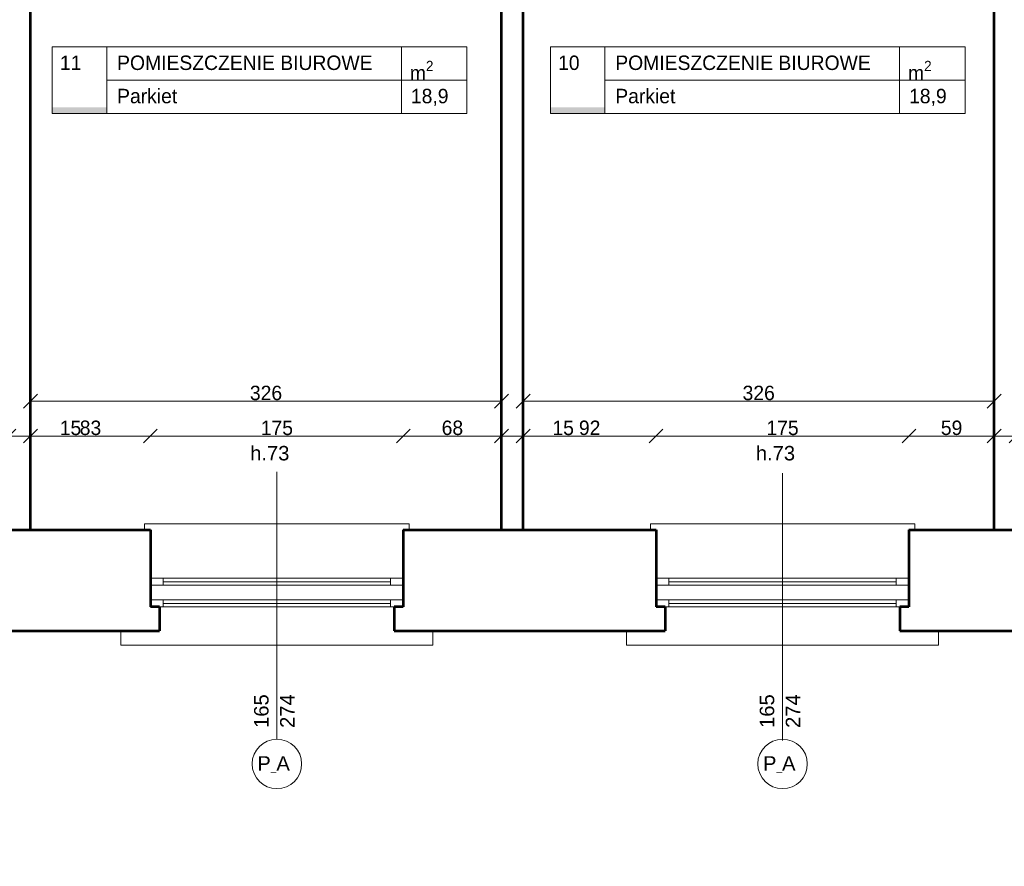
# Model space of a CAD drawing. Header units: inches. Extents: x -21887 to 84279, y -131485 to 67836.
# Tile 6 of 256: x -6484 to 331, y -45290 to -39428. Entities that reach past the tile are written whole.
import ezdxf

# ---------------------------------------------------------------- set-up
doc = ezdxf.new("R2010")
doc.units = ezdxf.units.IN
doc.header["$MEASUREMENT"] = 0
doc.layers.get('0').update_dxf_attribs({"lineweight": 13})
doc.layers.get('Defpoints').update_dxf_attribs({"lineweight": 13})
for name, color, linetype, lineweight in [('AI_MURY', 7, 'Continuous', 53), ('Dimensioning', 7, 'Continuous', 13), ('DRZWI', 7, 'Continuous', 13), ('dzialowki', 7, 'Continuous', 53), ('OPISY TABELKI', 7, 'Continuous', 13), ('schodzy', 7, 'Continuous', 13)]:
    doc.layers.add(name, color=color, linetype=linetype, lineweight=lineweight)
doc.styles.add('GENERATED_STYLE_7', font='txt')
doc.styles.add('GENERATED_STYLE_8', font='txt')
doc.styles.add('GENERATED_STYLE_9', font='txt')
doc.styles.get("Standard").update_dxf_attribs({"font": 'txt.shx', "bigfont": 'chineset.shx'})
doc.styles.add('Style-Courier New', font='txt')
doc.dimstyles.new('Dimstyle_5', dxfattribs={"dimtxt": 100, "dimasz": 95, "dimexe": 0.18, "dimexo": 0, "dimgap": 0.09, "dimtad": 1, "dimtih": 1, "dimtoh": 1, "dimdec": 0, "dimlfac": 0.1, "dimzin": 0, "dimdsep": 46, "dimlunit": 5, "dimtxsty": 'GENERATED_STYLE_7', "dimblk": 'ARROWHEAD_6', "dimcen": 0.09, "dimclrd": 161, "dimclre": 161, "dimclrt": 7, "dimadec": 0, "dimazin": 0, "dimtfac": 1, "dimtdec": 0, "dimtmove": 0, "dimatfit": 3, "dimfxl": 0, "dimtolj": 1, "dimtzin": 0, "dimarcsym": 0})
doc.dimstyles.new('Dimstyle_8', dxfattribs={"dimtxt": 100, "dimasz": 95, "dimexe": 0.18, "dimexo": 300, "dimgap": 0.09, "dimtad": 1, "dimtih": 1, "dimtoh": 1, "dimdec": 0, "dimlfac": 0.1, "dimzin": 0, "dimdsep": 46, "dimlunit": 5, "dimtxsty": 'GENERATED_STYLE_7', "dimblk": 'ARROWHEAD_6', "dimcen": 0.09, "dimclrd": 161, "dimclre": 161, "dimclrt": 7, "dimadec": 0, "dimazin": 0, "dimtfac": 1, "dimtdec": 0, "dimtmove": 0, "dimatfit": 3, "dimfxl": 0, "dimtolj": 1, "dimtzin": 0, "dimarcsym": 0})

# ---------------------------------------------------------------- blocks, each defined once
blk = doc.blocks.new('ARROWHEAD_6')
at = {"color": 0, "linetype": 'Continuous'}
for p, q in [((0, 0), (-1, 0)), ((-0.5, -0.5), (0.5, 0.5))]:
    blk.add_line(p, q, dxfattribs=at)
blk = doc.blocks.new('*U1043')
at = {"layer": 'Defpoints', "color": 0, "linetype": 'Continuous'}
for p in [(-2999.5, -42069.3), (260.5, -42069.3), (260.5, -42069.3)]:
    blk.add_point(p, dxfattribs=at)
at = {"layer": 'Dimensioning', "color": 161, "linetype": 'Continuous', "lineweight": -2}
for p, q in [((-2999.5, -42069.3), (-2999.5, -42069.1)), ((-2904.5, -42069.3), (165.5, -42069.3)), ((260.5, -42069.3), (260.5, -42069.1))]:
    blk.add_line(p, q, dxfattribs=at)
at = {"layer": 'Dimensioning', "color": 161, "linetype": 'Continuous', "lineweight": -2, "xscale": 95, "yscale": 95, "zscale": 95, "rotation": 180}
blk.add_blockref('ARROWHEAD_6', (-2999.5, -42069.3), dxfattribs=at)
at = {"layer": 'Dimensioning', "color": 161, "linetype": 'Continuous', "lineweight": -2, "xscale": 95, "yscale": 95, "zscale": 95}
blk.add_blockref('ARROWHEAD_6', (260.5, -42069.3), dxfattribs=at)
at = {"layer": 'Dimensioning', "color": 7, "linetype": 'Continuous', "insert": (-1369.5, -42013), "char_height": 100, "attachment_point": 5, "style": 'GENERATED_STYLE_7'}
blk.add_mtext('326', dxfattribs=at)
blk = doc.blocks.new('*D1950')
at = {"layer": 'Defpoints'}
for p in [(-2999.5, -42069.3), (-1369.5, -42069.3), (260.5, -42069.3), (260.5, -42069.3)]:
    blk.add_point(p, dxfattribs=at)
at = {"layer": 'Dimensioning', "color": 161, "linetype": 'Continuous'}
blk.add_blockref('*U1043', (0, 0), dxfattribs=at)
blk = doc.blocks.new('*U1044')
at = {"layer": 'Defpoints', "color": 0, "linetype": 'Continuous'}
for p in [(-6409.5, -42069.3), (-3149.5, -42069.3), (-3149.5, -42069.3)]:
    blk.add_point(p, dxfattribs=at)
at = {"layer": 'Dimensioning', "color": 161, "linetype": 'Continuous', "lineweight": -2}
for p, q in [((-6409.5, -42069.3), (-6409.5, -42069.1)), ((-6314.5, -42069.3), (-3244.5, -42069.3)), ((-3149.5, -42069.3), (-3149.5, -42069.1))]:
    blk.add_line(p, q, dxfattribs=at)
at = {"layer": 'Dimensioning', "color": 161, "linetype": 'Continuous', "lineweight": -2, "xscale": 95, "yscale": 95, "zscale": 95, "rotation": 180}
blk.add_blockref('ARROWHEAD_6', (-6409.5, -42069.3), dxfattribs=at)
at = {"layer": 'Dimensioning', "color": 161, "linetype": 'Continuous', "lineweight": -2, "xscale": 95, "yscale": 95, "zscale": 95}
blk.add_blockref('ARROWHEAD_6', (-3149.5, -42069.3), dxfattribs=at)
at = {"layer": 'Dimensioning', "color": 7, "linetype": 'Continuous', "insert": (-4779.5, -42013), "char_height": 100, "attachment_point": 5, "style": 'GENERATED_STYLE_7'}
blk.add_mtext('326', dxfattribs=at)
blk = doc.blocks.new('*D1951')
at = {"layer": 'Defpoints'}
for p in [(-6409.5, -42069.3), (-4779.5, -42069.3), (-3149.5, -42069.3), (-3149.5, -42069.3)]:
    blk.add_point(p, dxfattribs=at)
at = {"layer": 'Dimensioning', "color": 161, "linetype": 'Continuous'}
blk.add_blockref('*U1044', (0, 0), dxfattribs=at)
blk = doc.blocks.new('*U1128')
at = {"layer": 'Defpoints', "color": 0, "linetype": 'Continuous'}
for p in [(-6409.5, -42310.6), (-6559.5, -42959.3), (-6409.5, -42959.3)]:
    blk.add_point(p, dxfattribs=at)
at = {"layer": 'Dimensioning', "color": 161, "linetype": 'Continuous', "lineweight": -2}
for p, q in [((-6654.5, -42310.6), (-6749.5, -42310.6)), ((-6559.5, -42310.8), (-6559.5, -42310.4)), ((-6559.5, -42310.6), (-6409.5, -42310.6)), ((-6409.5, -42310.8), (-6409.5, -42310.4)), ((-6314.5, -42310.6), (-6046.1, -42310.6))]:
    blk.add_line(p, q, dxfattribs=at)
at = {"layer": 'Dimensioning', "color": 161, "linetype": 'Continuous', "lineweight": -2, "xscale": 95, "yscale": 95, "zscale": 95}
blk.add_blockref('ARROWHEAD_6', (-6559.5, -42310.6), dxfattribs=at)
at = {"layer": 'Dimensioning', "color": 161, "linetype": 'Continuous', "lineweight": -2, "xscale": 95, "yscale": 95, "zscale": 95, "rotation": 180}
blk.add_blockref('ARROWHEAD_6', (-6409.5, -42310.6), dxfattribs=at)
at = {"layer": 'Dimensioning', "color": 7, "linetype": 'Continuous', "insert": (-6132.8, -42254.8), "char_height": 100, "attachment_point": 5, "style": 'GENERATED_STYLE_7'}
blk.add_mtext('15', dxfattribs=at)
blk = doc.blocks.new('*D2094')
at = {"layer": 'Defpoints'}
for p in [(-6409.5, -42310.6), (-6132.8, -42310.6), (-6559.5, -42959.3), (-6409.5, -42959.3)]:
    blk.add_point(p, dxfattribs=at)
at = {"layer": 'Dimensioning', "color": 161, "linetype": 'Continuous'}
blk.add_blockref('*U1128', (0, 0), dxfattribs=at)
blk = doc.blocks.new('*U1129')
at = {"layer": 'Defpoints', "color": 0, "linetype": 'Continuous'}
for p in [(-5579.5, -42310.6), (-6409.5, -42959.3), (-5579.5, -42959.3)]:
    blk.add_point(p, dxfattribs=at)
at = {"layer": 'Dimensioning', "color": 161, "linetype": 'Continuous', "lineweight": -2}
for p, q in [((-6409.5, -42310.8), (-6409.5, -42310.4)), ((-6314.5, -42310.6), (-5674.5, -42310.6)), ((-5579.5, -42310.8), (-5579.5, -42310.4))]:
    blk.add_line(p, q, dxfattribs=at)
at = {"layer": 'Dimensioning', "color": 161, "linetype": 'Continuous', "lineweight": -2, "xscale": 95, "yscale": 95, "zscale": 95, "rotation": 180}
blk.add_blockref('ARROWHEAD_6', (-6409.5, -42310.6), dxfattribs=at)
at = {"layer": 'Dimensioning', "color": 161, "linetype": 'Continuous', "lineweight": -2, "xscale": 95, "yscale": 95, "zscale": 95}
blk.add_blockref('ARROWHEAD_6', (-5579.5, -42310.6), dxfattribs=at)
at = {"layer": 'Dimensioning', "color": 7, "linetype": 'Continuous', "insert": (-5994.5, -42254.3), "char_height": 100, "attachment_point": 5, "style": 'GENERATED_STYLE_7'}
blk.add_mtext('83', dxfattribs=at)
blk = doc.blocks.new('*D2095')
at = {"layer": 'Defpoints'}
for p in [(-5994.5, -42310.6), (-5579.5, -42310.6), (-6409.5, -42959.3), (-5579.5, -42959.3)]:
    blk.add_point(p, dxfattribs=at)
at = {"layer": 'Dimensioning', "color": 161, "linetype": 'Continuous'}
blk.add_blockref('*U1129', (0, 0), dxfattribs=at)
blk = doc.blocks.new('*U1130')
at = {"layer": 'Defpoints', "color": 0, "linetype": 'Continuous'}
for p in [(-3829.5, -42310.6), (-5579.5, -42959.3), (-3829.5, -42959.3)]:
    blk.add_point(p, dxfattribs=at)
at = {"layer": 'Dimensioning', "color": 161, "linetype": 'Continuous', "lineweight": -2}
for p, q in [((-5579.5, -42310.8), (-5579.5, -42310.4)), ((-5484.5, -42310.6), (-3924.5, -42310.6)), ((-3829.5, -42310.8), (-3829.5, -42310.4))]:
    blk.add_line(p, q, dxfattribs=at)
at = {"layer": 'Dimensioning', "color": 161, "linetype": 'Continuous', "lineweight": -2, "xscale": 95, "yscale": 95, "zscale": 95, "rotation": 180}
blk.add_blockref('ARROWHEAD_6', (-5579.5, -42310.6), dxfattribs=at)
at = {"layer": 'Dimensioning', "color": 161, "linetype": 'Continuous', "lineweight": -2, "xscale": 95, "yscale": 95, "zscale": 95}
blk.add_blockref('ARROWHEAD_6', (-3829.5, -42310.6), dxfattribs=at)
at = {"layer": 'Dimensioning', "color": 7, "linetype": 'Continuous', "insert": (-4704.5, -42254.8), "char_height": 100, "attachment_point": 5, "style": 'GENERATED_STYLE_7'}
blk.add_mtext('175', dxfattribs=at)
blk = doc.blocks.new('*D2096')
at = {"layer": 'Defpoints'}
for p in [(-4704.5, -42310.6), (-3829.5, -42310.6), (-5579.5, -42959.3), (-3829.5, -42959.3)]:
    blk.add_point(p, dxfattribs=at)
at = {"layer": 'Dimensioning', "color": 161, "linetype": 'Continuous'}
blk.add_blockref('*U1130', (0, 0), dxfattribs=at)
blk = doc.blocks.new('*U1131')
at = {"layer": 'Defpoints', "color": 0, "linetype": 'Continuous'}
for p in [(-3149.5, -42310.6), (-3829.5, -42959.3), (-3149.5, -42959.3)]:
    blk.add_point(p, dxfattribs=at)
at = {"layer": 'Dimensioning', "color": 161, "linetype": 'Continuous', "lineweight": -2}
for p, q in [((-3829.5, -42310.8), (-3829.5, -42310.4)), ((-3734.5, -42310.6), (-3244.5, -42310.6)), ((-3149.5, -42310.8), (-3149.5, -42310.4))]:
    blk.add_line(p, q, dxfattribs=at)
at = {"layer": 'Dimensioning', "color": 161, "linetype": 'Continuous', "lineweight": -2, "xscale": 95, "yscale": 95, "zscale": 95, "rotation": 180}
blk.add_blockref('ARROWHEAD_6', (-3829.5, -42310.6), dxfattribs=at)
at = {"layer": 'Dimensioning', "color": 161, "linetype": 'Continuous', "lineweight": -2, "xscale": 95, "yscale": 95, "zscale": 95}
blk.add_blockref('ARROWHEAD_6', (-3149.5, -42310.6), dxfattribs=at)
at = {"layer": 'Dimensioning', "color": 7, "linetype": 'Continuous', "insert": (-3489.5, -42254.3), "char_height": 100, "attachment_point": 5, "style": 'GENERATED_STYLE_7'}
blk.add_mtext('68', dxfattribs=at)
blk = doc.blocks.new('*D2097')
at = {"layer": 'Defpoints'}
for p in [(-3489.5, -42310.6), (-3149.5, -42310.6), (-3829.5, -42959.3), (-3149.5, -42959.3)]:
    blk.add_point(p, dxfattribs=at)
at = {"layer": 'Dimensioning', "color": 161, "linetype": 'Continuous'}
blk.add_blockref('*U1131', (0, 0), dxfattribs=at)
blk = doc.blocks.new('*U1132')
at = {"layer": 'Defpoints', "color": 0, "linetype": 'Continuous'}
for p in [(-2999.5, -42310.6), (-3149.5, -42959.3), (-2999.5, -42959.3)]:
    blk.add_point(p, dxfattribs=at)
at = {"layer": 'Dimensioning', "color": 161, "linetype": 'Continuous', "lineweight": -2}
for p, q in [((-3244.5, -42310.6), (-3339.5, -42310.6)), ((-3149.5, -42310.8), (-3149.5, -42310.4)), ((-3149.5, -42310.6), (-2999.5, -42310.6)), ((-2999.5, -42310.8), (-2999.5, -42310.4)), ((-2904.5, -42310.6), (-2636.1, -42310.6))]:
    blk.add_line(p, q, dxfattribs=at)
at = {"layer": 'Dimensioning', "color": 161, "linetype": 'Continuous', "lineweight": -2, "xscale": 95, "yscale": 95, "zscale": 95}
blk.add_blockref('ARROWHEAD_6', (-3149.5, -42310.6), dxfattribs=at)
at = {"layer": 'Dimensioning', "color": 161, "linetype": 'Continuous', "lineweight": -2, "xscale": 95, "yscale": 95, "zscale": 95, "rotation": 180}
blk.add_blockref('ARROWHEAD_6', (-2999.5, -42310.6), dxfattribs=at)
at = {"layer": 'Dimensioning', "color": 7, "linetype": 'Continuous', "insert": (-2722.8, -42254.8), "char_height": 100, "attachment_point": 5, "style": 'GENERATED_STYLE_7'}
blk.add_mtext('15', dxfattribs=at)
blk = doc.blocks.new('*D2098')
at = {"layer": 'Defpoints'}
for p in [(-2999.5, -42310.6), (-2722.8, -42310.6), (-3149.5, -42959.3), (-2999.5, -42959.3)]:
    blk.add_point(p, dxfattribs=at)
at = {"layer": 'Dimensioning', "color": 161, "linetype": 'Continuous'}
blk.add_blockref('*U1132', (0, 0), dxfattribs=at)
blk = doc.blocks.new('*U1133')
at = {"layer": 'Defpoints', "color": 0, "linetype": 'Continuous'}
for p in [(-2079.5, -42310.6), (-2999.5, -42959.3), (-2079.5, -42959.3)]:
    blk.add_point(p, dxfattribs=at)
at = {"layer": 'Dimensioning', "color": 161, "linetype": 'Continuous', "lineweight": -2}
for p, q in [((-2999.5, -42310.8), (-2999.5, -42310.4)), ((-2904.5, -42310.6), (-2174.5, -42310.6)), ((-2079.5, -42310.8), (-2079.5, -42310.4))]:
    blk.add_line(p, q, dxfattribs=at)
at = {"layer": 'Dimensioning', "color": 161, "linetype": 'Continuous', "lineweight": -2, "xscale": 95, "yscale": 95, "zscale": 95, "rotation": 180}
blk.add_blockref('ARROWHEAD_6', (-2999.5, -42310.6), dxfattribs=at)
at = {"layer": 'Dimensioning', "color": 161, "linetype": 'Continuous', "lineweight": -2, "xscale": 95, "yscale": 95, "zscale": 95}
blk.add_blockref('ARROWHEAD_6', (-2079.5, -42310.6), dxfattribs=at)
at = {"layer": 'Dimensioning', "color": 7, "linetype": 'Continuous', "insert": (-2539.5, -42254.3), "char_height": 100, "attachment_point": 5, "style": 'GENERATED_STYLE_7'}
blk.add_mtext('92', dxfattribs=at)
blk = doc.blocks.new('*D2099')
at = {"layer": 'Defpoints'}
for p in [(-2539.5, -42310.6), (-2079.5, -42310.6), (-2999.5, -42959.3), (-2079.5, -42959.3)]:
    blk.add_point(p, dxfattribs=at)
at = {"layer": 'Dimensioning', "color": 161, "linetype": 'Continuous'}
blk.add_blockref('*U1133', (0, 0), dxfattribs=at)
blk = doc.blocks.new('*U1134')
at = {"layer": 'Defpoints', "color": 0, "linetype": 'Continuous'}
for p in [(-329.5, -42310.6), (-2079.5, -42959.3), (-329.5, -42959.3)]:
    blk.add_point(p, dxfattribs=at)
at = {"layer": 'Dimensioning', "color": 161, "linetype": 'Continuous', "lineweight": -2}
for p, q in [((-2079.5, -42310.8), (-2079.5, -42310.4)), ((-1984.5, -42310.6), (-424.5, -42310.6)), ((-329.5, -42310.8), (-329.5, -42310.4))]:
    blk.add_line(p, q, dxfattribs=at)
at = {"layer": 'Dimensioning', "color": 161, "linetype": 'Continuous', "lineweight": -2, "xscale": 95, "yscale": 95, "zscale": 95, "rotation": 180}
blk.add_blockref('ARROWHEAD_6', (-2079.5, -42310.6), dxfattribs=at)
at = {"layer": 'Dimensioning', "color": 161, "linetype": 'Continuous', "lineweight": -2, "xscale": 95, "yscale": 95, "zscale": 95}
blk.add_blockref('ARROWHEAD_6', (-329.5, -42310.6), dxfattribs=at)
at = {"layer": 'Dimensioning', "color": 7, "linetype": 'Continuous', "insert": (-1204.5, -42254.8), "char_height": 100, "attachment_point": 5, "style": 'GENERATED_STYLE_7'}
blk.add_mtext('175', dxfattribs=at)
blk = doc.blocks.new('*D2100')
at = {"layer": 'Defpoints'}
for p in [(-1204.5, -42310.6), (-329.5, -42310.6), (-2079.5, -42959.3), (-329.5, -42959.3)]:
    blk.add_point(p, dxfattribs=at)
at = {"layer": 'Dimensioning', "color": 161, "linetype": 'Continuous'}
blk.add_blockref('*U1134', (0, 0), dxfattribs=at)
blk = doc.blocks.new('*U1135')
at = {"layer": 'Defpoints', "color": 0, "linetype": 'Continuous'}
for p in [(260.5, -42310.6), (-329.5, -42959.3), (260.5, -42959.3)]:
    blk.add_point(p, dxfattribs=at)
at = {"layer": 'Dimensioning', "color": 161, "linetype": 'Continuous', "lineweight": -2}
for p, q in [((-329.5, -42310.8), (-329.5, -42310.4)), ((-234.5, -42310.6), (165.5, -42310.6)), ((260.5, -42310.8), (260.5, -42310.4))]:
    blk.add_line(p, q, dxfattribs=at)
at = {"layer": 'Dimensioning', "color": 161, "linetype": 'Continuous', "lineweight": -2, "xscale": 95, "yscale": 95, "zscale": 95, "rotation": 180}
blk.add_blockref('ARROWHEAD_6', (-329.5, -42310.6), dxfattribs=at)
at = {"layer": 'Dimensioning', "color": 161, "linetype": 'Continuous', "lineweight": -2, "xscale": 95, "yscale": 95, "zscale": 95}
blk.add_blockref('ARROWHEAD_6', (260.5, -42310.6), dxfattribs=at)
at = {"layer": 'Dimensioning', "color": 7, "linetype": 'Continuous', "insert": (-34.5, -42254.3), "char_height": 100, "attachment_point": 5, "style": 'GENERATED_STYLE_7'}
blk.add_mtext('59', dxfattribs=at)
blk = doc.blocks.new('*D2101')
at = {"layer": 'Defpoints'}
for p in [(-34.5, -42310.6), (260.5, -42310.6), (-329.5, -42959.3), (260.5, -42959.3)]:
    blk.add_point(p, dxfattribs=at)
at = {"layer": 'Dimensioning', "color": 161, "linetype": 'Continuous'}
blk.add_blockref('*U1135', (0, 0), dxfattribs=at)
blk = doc.blocks.new('*U1136')
at = {"layer": 'Defpoints', "color": 0, "linetype": 'Continuous'}
for p in [(410.5, -42310.6), (260.5, -42959.3), (410.5, -42959.3)]:
    blk.add_point(p, dxfattribs=at)
at = {"layer": 'Dimensioning', "color": 161, "linetype": 'Continuous', "lineweight": -2}
for p, q in [((165.5, -42310.6), (70.5, -42310.6)), ((260.5, -42310.8), (260.5, -42310.4)), ((260.5, -42310.6), (410.5, -42310.6)), ((410.5, -42310.8), (410.5, -42310.4)), ((505.5, -42310.6), (773.9, -42310.6))]:
    blk.add_line(p, q, dxfattribs=at)
at = {"layer": 'Dimensioning', "color": 161, "linetype": 'Continuous', "lineweight": -2, "xscale": 95, "yscale": 95, "zscale": 95}
blk.add_blockref('ARROWHEAD_6', (260.5, -42310.6), dxfattribs=at)
at = {"layer": 'Dimensioning', "color": 161, "linetype": 'Continuous', "lineweight": -2, "xscale": 95, "yscale": 95, "zscale": 95, "rotation": 180}
blk.add_blockref('ARROWHEAD_6', (410.5, -42310.6), dxfattribs=at)
at = {"layer": 'Dimensioning', "color": 7, "linetype": 'Continuous', "insert": (687.2, -42254.8), "char_height": 100, "attachment_point": 5, "style": 'GENERATED_STYLE_7'}
blk.add_mtext('15', dxfattribs=at)
blk = doc.blocks.new('*D2102')
at = {"layer": 'Defpoints'}
for p in [(410.5, -42310.6), (687.2, -42310.6), (260.5, -42959.3), (410.5, -42959.3)]:
    blk.add_point(p, dxfattribs=at)
at = {"layer": 'Dimensioning', "color": 161, "linetype": 'Continuous'}
blk.add_blockref('*U1136', (0, 0), dxfattribs=at)
blk = doc.blocks.new('*U15')
at = {"layer": 'Dimensioning', "color": 161, "linetype": 'Continuous'}
for p, q in [((-17089.5, -46912), (-17089.5, -46724.5)), ((11180.5, -46912), (11180.5, -46724.5)), ((-17164.5, -46818.2), (-17089.5, -46818.2)), ((-17089.5, -46818.2), (11180.5, -46818.2))]:
    blk.add_line(p, q, dxfattribs=at)
at = {"layer": 'Dimensioning', "color": 7, "linetype": 'Continuous'}
for p, q in [((-17039.5, -46768.2), (-17139.5, -46868.2)), ((11230.5, -46768.2), (11130.5, -46868.2))]:
    blk.add_line(p, q, dxfattribs=at)
at = {"layer": 'Dimensioning', "color": 7, "insert": (-3211.6, -46698.2), "char_height": 100, "attachment_point": 1}
blk.add_mtext('\\fCourier New|b0|i0|c238|p54;2\\~827', dxfattribs=at)
blk = doc.blocks.new('*D2568')
at = {"layer": 'Defpoints'}
for p in [(-17089.5, -43809.3), (11180.5, -43809.3), (-2974.2, -46818.2), (11180.5, -46818.2)]:
    blk.add_point(p, dxfattribs=at)
at = {"layer": 'Dimensioning', "color": 161, "linetype": 'Continuous'}
blk.add_blockref('*U15', (0, 0), dxfattribs=at)
blk = doc.blocks.new('*U1372')
at = {"layer": 'Defpoints', "color": 0, "linetype": 'Continuous'}
for p in [(-17089.5, -43809.3), (74550.5, -43809.3), (74550.5, -47818.2)]:
    blk.add_point(p, dxfattribs=at)
at = {"layer": 'Dimensioning', "color": 161, "linetype": 'Continuous', "lineweight": -2}
for p, q in [((-17089.5, -47818.1), (-17089.5, -47818.4)), ((-16994.5, -47818.2), (74455.5, -47818.2)), ((74550.5, -47818.1), (74550.5, -47818.4))]:
    blk.add_line(p, q, dxfattribs=at)
at = {"layer": 'Dimensioning', "color": 161, "linetype": 'Continuous', "lineweight": -2, "xscale": 95, "yscale": 95, "zscale": 95, "rotation": 180}
blk.add_blockref('ARROWHEAD_6', (-17089.5, -47818.2), dxfattribs=at)
at = {"layer": 'Dimensioning', "color": 161, "linetype": 'Continuous', "lineweight": -2, "xscale": 95, "yscale": 95, "zscale": 95}
blk.add_blockref('ARROWHEAD_6', (74550.5, -47818.2), dxfattribs=at)
at = {"layer": 'Dimensioning', "color": 7, "linetype": 'Continuous', "insert": (28730.5, -47761.9), "char_height": 100, "attachment_point": 5, "style": 'GENERATED_STYLE_7'}
blk.add_mtext('9164', dxfattribs=at)
blk = doc.blocks.new('*D2571')
at = {"layer": 'Defpoints'}
for p in [(-17089.5, -43809.3), (74550.5, -43809.3), (28730.5, -47818.2), (74550.5, -47818.2)]:
    blk.add_point(p, dxfattribs=at)
at = {"layer": 'Dimensioning', "color": 161, "linetype": 'Continuous'}
blk.add_blockref('*U1372', (0, 0), dxfattribs=at)
blk = doc.blocks.new('*U21')
at = {"layer": 'Dimensioning', "color": 7, "linetype": 'Continuous'}
for p, q in [((-10029.5, -46268.2), (-10129.5, -46368.2)), ((4220.5, -46268.2), (4120.5, -46368.2))]:
    blk.add_line(p, q, dxfattribs=at)
at = {"layer": 'Dimensioning', "color": 161, "linetype": 'Continuous'}
for p, q in [((-10079.5, -46412), (-10079.5, -46224.5)), ((4170.5, -46412), (4170.5, -46224.5)), ((-10079.5, -46318.2), (4170.5, -46318.2))]:
    blk.add_line(p, q, dxfattribs=at)
at = {"layer": 'Dimensioning', "color": 7, "insert": (-3211.6, -46198.2), "char_height": 100, "attachment_point": 1}
blk.add_mtext('\\fCourier New|b0|i0|c238|p54;1\\~425', dxfattribs=at)
blk = doc.blocks.new('*D3444')
at = {"layer": 'Defpoints'}
for p in [(-10079.5, -43809.3), (4170.5, -43809.3), (-2977.2, -49101.4), (4170.5, -49101.4)]:
    blk.add_point(p, dxfattribs=at)
at = {"layer": 'Dimensioning', "color": 161, "linetype": 'Continuous'}
blk.add_blockref('*U21', (0, 0), dxfattribs=at)
blk = doc.blocks.new('*U1751')
at = {"layer": 'Defpoints', "color": 0, "linetype": 'Continuous'}
for p in [(-8204.5, -43759.3), (-4704.5, -43759.3), (-4704.5, -47318.2)]:
    blk.add_point(p, dxfattribs=at)
at = {"layer": 'Dimensioning', "color": 161, "linetype": 'Continuous', "lineweight": -2}
for p, q in [((-8204.5, -47318.1), (-8204.5, -47318.4)), ((-8109.5, -47318.2), (-4799.5, -47318.2)), ((-4704.5, -47318.1), (-4704.5, -47318.4))]:
    blk.add_line(p, q, dxfattribs=at)
at = {"layer": 'Dimensioning', "color": 161, "linetype": 'Continuous', "lineweight": -2, "xscale": 95, "yscale": 95, "zscale": 95, "rotation": 180}
blk.add_blockref('ARROWHEAD_6', (-8204.5, -47318.2), dxfattribs=at)
at = {"layer": 'Dimensioning', "color": 161, "linetype": 'Continuous', "lineweight": -2, "xscale": 95, "yscale": 95, "zscale": 95}
blk.add_blockref('ARROWHEAD_6', (-4704.5, -47318.2), dxfattribs=at)
at = {"layer": 'Dimensioning', "color": 7, "linetype": 'Continuous', "insert": (-6454.5, -47261.9), "char_height": 100, "attachment_point": 5, "style": 'GENERATED_STYLE_7'}
blk.add_mtext('350', dxfattribs=at)
blk = doc.blocks.new('*D3460')
at = {"layer": 'Defpoints'}
for p in [(-8204.5, -43759.3), (-4704.5, -43759.3), (-6454.5, -47318.2), (-4704.5, -47318.2)]:
    blk.add_point(p, dxfattribs=at)
at = {"layer": 'Dimensioning', "color": 161, "linetype": 'Continuous'}
blk.add_blockref('*U1751', (0, 0), dxfattribs=at)
blk = doc.blocks.new('*U1752')
at = {"layer": 'Defpoints', "color": 0, "linetype": 'Continuous'}
for p in [(-4704.5, -43759.3), (-1204.5, -43759.3), (-1204.5, -47318.2)]:
    blk.add_point(p, dxfattribs=at)
at = {"layer": 'Dimensioning', "color": 161, "linetype": 'Continuous', "lineweight": -2}
for p, q in [((-4704.5, -47318.1), (-4704.5, -47318.4)), ((-4609.5, -47318.2), (-1299.5, -47318.2)), ((-1204.5, -47318.1), (-1204.5, -47318.4))]:
    blk.add_line(p, q, dxfattribs=at)
at = {"layer": 'Dimensioning', "color": 161, "linetype": 'Continuous', "lineweight": -2, "xscale": 95, "yscale": 95, "zscale": 95, "rotation": 180}
blk.add_blockref('ARROWHEAD_6', (-4704.5, -47318.2), dxfattribs=at)
at = {"layer": 'Dimensioning', "color": 161, "linetype": 'Continuous', "lineweight": -2, "xscale": 95, "yscale": 95, "zscale": 95}
blk.add_blockref('ARROWHEAD_6', (-1204.5, -47318.2), dxfattribs=at)
at = {"layer": 'Dimensioning', "color": 7, "linetype": 'Continuous', "insert": (-2954.5, -47261.9), "char_height": 100, "attachment_point": 5, "style": 'GENERATED_STYLE_7'}
blk.add_mtext('350', dxfattribs=at)
blk = doc.blocks.new('*D3461')
at = {"layer": 'Defpoints'}
for p in [(-4704.5, -43759.3), (-1204.5, -43759.3), (-2954.5, -47318.2), (-1204.5, -47318.2)]:
    blk.add_point(p, dxfattribs=at)
at = {"layer": 'Dimensioning', "color": 161, "linetype": 'Continuous'}
blk.add_blockref('*U1752', (0, 0), dxfattribs=at)
blk = doc.blocks.new('*U1753')
at = {"layer": 'Defpoints', "color": 0, "linetype": 'Continuous'}
for p in [(-1204.5, -43759.3), (2295.5, -43759.3), (2295.5, -47318.2)]:
    blk.add_point(p, dxfattribs=at)
at = {"layer": 'Dimensioning', "color": 161, "linetype": 'Continuous', "lineweight": -2}
for p, q in [((-1204.5, -47318.1), (-1204.5, -47318.4)), ((-1109.5, -47318.2), (2200.5, -47318.2)), ((2295.5, -47318.1), (2295.5, -47318.4))]:
    blk.add_line(p, q, dxfattribs=at)
at = {"layer": 'Dimensioning', "color": 161, "linetype": 'Continuous', "lineweight": -2, "xscale": 95, "yscale": 95, "zscale": 95, "rotation": 180}
blk.add_blockref('ARROWHEAD_6', (-1204.5, -47318.2), dxfattribs=at)
at = {"layer": 'Dimensioning', "color": 161, "linetype": 'Continuous', "lineweight": -2, "xscale": 95, "yscale": 95, "zscale": 95}
blk.add_blockref('ARROWHEAD_6', (2295.5, -47318.2), dxfattribs=at)
at = {"layer": 'Dimensioning', "color": 7, "linetype": 'Continuous', "insert": (545.5, -47261.9), "char_height": 100, "attachment_point": 5, "style": 'GENERATED_STYLE_7'}
blk.add_mtext('350', dxfattribs=at)
blk = doc.blocks.new('*D3462')
at = {"layer": 'Defpoints'}
for p in [(-1204.5, -43759.3), (2295.5, -43759.3), (545.5, -47318.2), (2295.5, -47318.2)]:
    blk.add_point(p, dxfattribs=at)
at = {"layer": 'Dimensioning', "color": 161, "linetype": 'Continuous'}
blk.add_blockref('*U1753', (0, 0), dxfattribs=at)

msp = doc.modelspace()

# ---------------------------------------------------------------- hatches: boundary and pattern name
at = {"layer": 'OPISY TABELKI', "extrusion": (0, 0, -1)}
for points in [[(5882.1, -40077.4), (5882.1, -40035.3), (6258.6, -40035.3), (6258.6, -40077.4)], [(2434.1, -40077.4), (2434.1, -40035.3), (2810.6, -40035.3), (2810.6, -40077.4)]]:
    msp.add_hatch(color=7, dxfattribs=at).paths.add_polyline_path(points, flags=16)

# ---------------------------------------------------------------- linework, layer by layer
at = {"layer": 'AI_MURY', "color": 7, "linetype": 'Continuous'}
for p, q in [((-7329.5, -42959.3), (-5579.5, -42959.3)), ((-5579.5, -42959.3), (-5579.5, -43494.3)), ((-3829.5, -42959.3), (-3829.5, -43494.3)), ((-3829.5, -42959.3), (-2079.5, -42959.3)), ((-2079.5, -42959.3), (-2079.5, -43494.3)), ((-329.5, -42959.3), (-329.5, -43494.3)), ((-329.5, -42959.3), (1420.5, -42959.3)), ((-5517, -43494.3), (-5579.5, -43494.3)), ((-5517, -43494.3), (-5517, -43659.3)), ((-3892, -43494.3), (-3892, -43659.3)), ((-3829.5, -43494.3), (-3892, -43494.3)), ((-2017, -43494.3), (-2079.5, -43494.3)), ((-2017, -43494.3), (-2017, -43659.3)), ((-392, -43494.3), (-392, -43659.3)), ((-329.5, -43494.3), (-392, -43494.3)), ((-7392, -43659.3), (-5517, -43659.3)), ((-3892, -43659.3), (-2017, -43659.3)), ((-392, -43659.3), (1483, -43659.3))]:
    msp.add_line(p, q, dxfattribs=at)
at = {"layer": 'DRZWI', "color": 220, "linetype": 'Continuous'}
for p, q in [((-4704.5, -44409.7), (-4704.5, -42558.9)), ((-1204.5, -44419.7), (-1204.5, -42568.9)), ((-3917, -43294.3), (-5492, -43294.3)), ((-3917, -43319.3), (-5492, -43319.3)), ((-417, -43294.3), (-1992, -43294.3)), ((-417, -43319.3), (-1992, -43319.3)), ((-3917, -43344.3), (-5492, -43344.3)), ((-417, -43344.3), (-1992, -43344.3)), ((-3917, -43444.3), (-5492, -43444.3)), ((-3917, -43469.3), (-5492, -43469.3)), ((-417, -43444.3), (-1992, -43444.3)), ((-417, -43469.3), (-1992, -43469.3)), ((-3917, -43494.3), (-5492, -43494.3)), ((-417, -43494.3), (-1992, -43494.3))]:
    msp.add_line(p, q, dxfattribs=at)
at = {"layer": 'DRZWI', "color": 251, "linetype": 'Continuous'}
for p, q in [((-3789.5, -42919.3), (-5619.5, -42919.3)), ((-289.5, -42919.3), (-2119.5, -42919.3)), ((-3625.6, -43759.3), (-5783.4, -43759.3)), ((-125.6, -43759.3), (-2283.4, -43759.3))]:
    msp.add_line(p, q, dxfattribs=at)
at = {"layer": 'DRZWI', "color": 220, "linetype": 'Continuous'}
for centre in [(-4704.4, -44581), (-1204.4, -44581)]:
    msp.add_circle(centre, 171.3, dxfattribs=at)
at = {"layer": 'dzialowki', "color": 12, "linetype": 'Continuous'}
for p, q in [((-6409.5, -42959.3), (-6409.5, -38979.3)), ((-3149.5, -42959.3), (-3149.5, -38979.3)), ((-2999.5, -42959.3), (-2999.5, -38979.3)), ((260.5, -42959.3), (260.5, -38979.3))]:
    msp.add_line(p, q, dxfattribs=at)
at = {"layer": 'OPISY TABELKI', "color": 7, "linetype": 'Continuous'}
for p, q in [((-6258.6, -39616.7), (-6258.6, -40077.4)), ((-6258.6, -39616.7), (-3388.8, -39616.7)), ((-5882.1, -39616.7), (-5882.1, -40077.4)), ((-3842.8, -39616.7), (-3842.8, -40077.4)), ((-3388.8, -39616.7), (-3388.8, -40077.4)), ((-2810.6, -39616.7), (-2810.6, -40077.4)), ((-2810.6, -39616.7), (59.2, -39616.7)), ((-2434.1, -39616.7), (-2434.1, -40077.4)), ((-394.9, -39616.7), (-394.9, -40077.4)), ((59.2, -39616.7), (59.2, -40077.4)), ((-5882.1, -39847), (-3388.8, -39847)), ((-2434.1, -39847), (59.2, -39847)), ((-6258.6, -40077.4), (-3388.8, -40077.4)), ((-2810.6, -40077.4), (59.2, -40077.4))]:
    msp.add_line(p, q, dxfattribs=at)
at = {"layer": 'schodzy', "color": 251, "linetype": 'Continuous'}
for p, q in [((-5619.5, -42959.3), (-5619.5, -42919.3)), ((-3789.5, -42959.3), (-3789.5, -42919.3)), ((-2119.5, -42959.3), (-2119.5, -42919.3)), ((-289.5, -42959.3), (-289.5, -42919.3)), ((-5783.4, -43759.3), (-5783.4, -43659.3)), ((-3625.6, -43759.3), (-3625.6, -43659.3)), ((-2283.4, -43759.3), (-2283.4, -43659.3)), ((-125.6, -43759.3), (-125.6, -43659.3))]:
    msp.add_line(p, q, dxfattribs=at)
at = {"layer": 'schodzy', "color": 220, "linetype": 'Continuous'}
for p, q in [((-5492, -43294.3), (-5579.5, -43294.3)), ((-5492, -43294.3), (-5492, -43344.3)), ((-3917, -43294.3), (-3829.5, -43294.3)), ((-3917, -43294.3), (-3917, -43344.3)), ((-1992, -43294.3), (-2079.5, -43294.3)), ((-1992, -43294.3), (-1992, -43344.3)), ((-417, -43294.3), (-329.5, -43294.3)), ((-417, -43294.3), (-417, -43344.3)), ((-5492, -43344.3), (-5579.5, -43344.3)), ((-3917, -43344.3), (-3829.5, -43344.3)), ((-1992, -43344.3), (-2079.5, -43344.3)), ((-417, -43344.3), (-329.5, -43344.3)), ((-5492, -43444.3), (-5579.5, -43444.3)), ((-5492, -43444.3), (-5492, -43494.3)), ((-3917, -43444.3), (-3829.5, -43444.3)), ((-3917, -43444.3), (-3917, -43494.3)), ((-1992, -43444.3), (-2079.5, -43444.3)), ((-1992, -43444.3), (-1992, -43494.3)), ((-417, -43444.3), (-329.5, -43444.3)), ((-417, -43444.3), (-417, -43494.3)), ((-5492, -43494.3), (-5517, -43494.3)), ((-3917, -43494.3), (-3892, -43494.3)), ((-1992, -43494.3), (-2017, -43494.3)), ((-417, -43494.3), (-392, -43494.3))]:
    msp.add_line(p, q, dxfattribs=at)

# ---------------------------------------------------------------- texts
at = {"layer": 'DRZWI', "color": 220, "char_height": 100, "attachment_point": 1, "style": 'GENERATED_STYLE_7'}
for s, insert, width in [('\\fArial|b0|i0|c238|p39;h.73', (-4889.5, -42379.3), 460.863), ('\\fArial|b0|i0|c238|p39;h.73', (-1389.5, -42379.3), 460.863), ('\\fArial|b0|i0|c238|p39;P\\H50.000000;_\\H100.000000;A', (-4839.8, -44527.4), 460.117), ('\\fArial|b0|i0|c238|p39;P\\H50.000000;_\\H100.000000;A', (-1339.8, -44527.4), 460.117)]:
    msp.add_mtext(s, dxfattribs=dict(at, insert=insert, width=width))
at = {"layer": 'DRZWI', "color": 220, "char_height": 100, "width": 355.178, "attachment_point": 1, "rotation": 90, "line_spacing_factor": 1.079079, "style": 'GENERATED_STYLE_7'}
for insert in [(-4862.1, -44331.8), (-1362.1, -44331.8)]:
    msp.add_mtext('\\fArial|b0|i0|c238|p39;165\\P274', dxfattribs=dict(at, insert=insert))
at = {"layer": 'OPISY TABELKI', "color": 7, "char_height": 100, "attachment_point": 1}
for s, insert, width, style in [('11', (-6205.9, -39676.1), 323.775, 'GENERATED_STYLE_8'), ('POMIESZCZENIE BIUROWE       ', (-5810.3, -39676.1), 2409.415, 'GENERATED_STYLE_9'), ('\\A1;m\\H70.000000;\\S2^  ;', (-3784, -39712.8), 323.775, 'GENERATED_STYLE_9'), ('10', (-2757.9, -39676.1), 323.775, 'GENERATED_STYLE_8'), ('POMIESZCZENIE BIUROWE       ', (-2362.3, -39676.1), 2409.415, 'GENERATED_STYLE_9'), ('\\A1;m\\H70.000000;\\S2^  ;', (-336, -39712.8), 323.775, 'GENERATED_STYLE_9'), ('Parkiet        ', (-5810.3, -39906.5), 2409.415, 'GENERATED_STYLE_9'), (' 18,9           ', (-3813.8, -39906.5), 424.969, 'GENERATED_STYLE_9'), ('Parkiet        ', (-2362.3, -39906.5), 2409.415, 'GENERATED_STYLE_9'), (' 18,9           ', (-365.8, -39906.5), 424.969, 'GENERATED_STYLE_9')]:
    msp.add_mtext(s, dxfattribs=dict(at, insert=insert, width=width, style=style))

# ---------------------------------------------------------------- dimensions: what is measured, and where the dimension line sits
at = {"layer": 'Dimensioning', "color": 161, "linetype": 'Continuous'}
for base, p1, p2, dimstyle, picture, middle in [((-3149.5, -42069.3), (-6409.5, -42069.3), (-3149.5, -42069.3), 'Dimstyle_5', '*D1951', (-4779.5, -42069.3)), ((260.5, -42069.3), (-2999.5, -42069.3), (260.5, -42069.3), 'Dimstyle_5', '*D1950', (-1369.5, -42069.3)), ((-6409.5, -42310.6), (-6559.5, -42959.3), (-6409.5, -42959.3), 'Dimstyle_5', '*D2094', (-6132.8, -42310.6)), ((-5579.5, -42310.6), (-6409.5, -42959.3), (-5579.5, -42959.3), 'Dimstyle_5', '*D2095', (-5994.5, -42310.6)), ((-3829.5, -42310.6), (-5579.5, -42959.3), (-3829.5, -42959.3), 'Dimstyle_5', '*D2096', (-4704.5, -42310.6)), ((-3149.5, -42310.6), (-3829.5, -42959.3), (-3149.5, -42959.3), 'Dimstyle_5', '*D2097', (-3489.5, -42310.6)), ((-2999.5, -42310.6), (-3149.5, -42959.3), (-2999.5, -42959.3), 'Dimstyle_5', '*D2098', (-2722.8, -42310.6)), ((-2079.5, -42310.6), (-2999.5, -42959.3), (-2079.5, -42959.3), 'Dimstyle_5', '*D2099', (-2539.5, -42310.6)), ((-329.5, -42310.6), (-2079.5, -42959.3), (-329.5, -42959.3), 'Dimstyle_5', '*D2100', (-1204.5, -42310.6)), ((260.5, -42310.6), (-329.5, -42959.3), (260.5, -42959.3), 'Dimstyle_5', '*D2101', (-34.5, -42310.6)), ((410.5, -42310.6), (260.5, -42959.3), (410.5, -42959.3), 'Dimstyle_5', '*D2102', (687.2, -42310.6)), ((11180.5, -46818.2), (-17089.5, -43809.3), (11180.5, -43809.3), 'Dimstyle_8', '*D2568', (-2974.2, -46818.2)), ((74550.5, -47818.2), (-17089.5, -43809.3), (74550.5, -43809.3), 'Dimstyle_5', '*D2571', (28730.5, -47818.2)), ((4170.5, -49101.4), (-10079.5, -43809.3), (4170.5, -43809.3), 'Dimstyle_8', '*D3444', (-2977.2, -49101.4)), ((-4704.5, -47318.2), (-8204.5, -43759.3), (-4704.5, -43759.3), 'Dimstyle_5', '*D3460', (-6454.5, -47318.2)), ((-1204.5, -47318.2), (-4704.5, -43759.3), (-1204.5, -43759.3), 'Dimstyle_5', '*D3461', (-2954.5, -47318.2)), ((2295.5, -47318.2), (-1204.5, -43759.3), (2295.5, -43759.3), 'Dimstyle_5', '*D3462', (545.5, -47318.2))]:
    dim = msp.add_linear_dim(base=base, p1=p1, p2=p2, dimstyle=dimstyle, override={"dimtxsty": 'Style-Courier New', "dimclrd": 0, "dimclre": 161, "dimlwe": 0}, dxfattribs=at)
    dim.commit()
    dim.dimension.update_dxf_attribs({"geometry": picture, "text_midpoint": middle, "dimtype": 128})

doc.saveas('drawing.dxf')
